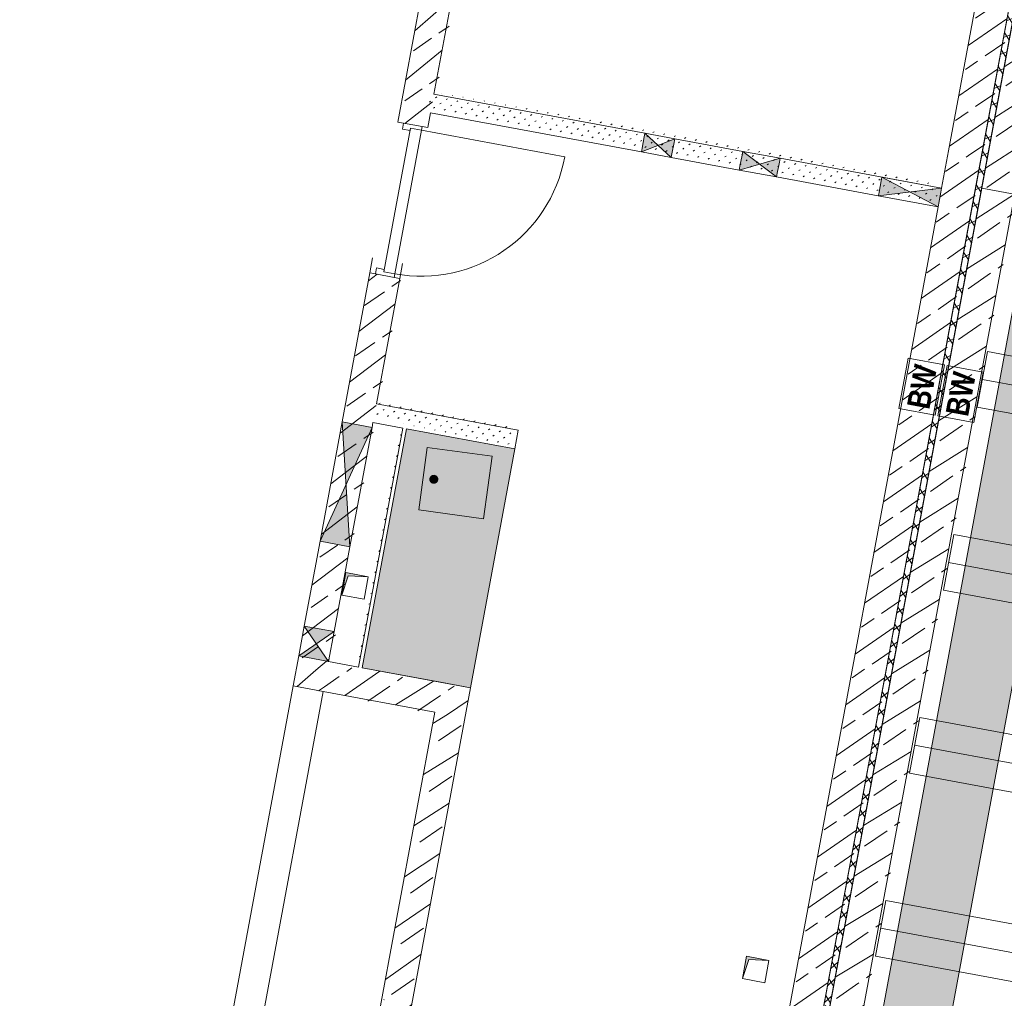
# Model space of a CAD drawing. Header units: metres. Extents: x 32353251 to 32353583, y 5707748 to 5708004.
# Tile 90 of 164: x 32353369.1 to 32353375.58, y 5707912.6 to 5707919.04. Entities that reach past the tile are written whole.
import ezdxf

# ---------------------------------------------------------------- set-up
doc = ezdxf.new("R2010")
doc.units = ezdxf.units.M
doc.header["$LTSCALE"] = 0.75
doc.linetypes.add('10417023$0$#9_Achse', pattern=[1.6, 0.00254, -1.59746])
doc.layers.get('0').update_dxf_attribs({"linetype": 'CONTINUOUS'})
for name, color, linetype, lineweight in [('10417023$0$#9_002_GES I Übersicht Erdgeschoss_1_101_Wand Aussen.A', 7, 'CONTINUOUS', 25), ('10417023$0$#9_002_GES I Übersicht Erdgeschoss_1_303_Sanitäre.A', 7, 'CONTINUOUS', 25), ('10417023$0$#9_002_GES I Übersicht Erdgeschoss_1_430_Lüftung.US', 7, 'CONTINUOUS', 25), ('10417023$0$#9_002_GES I Übersicht Erdgeschoss_1_607b_Brandschutz 1_100', 7, 'CONTINUOUS', 25), ('10417023$0$#9_002_GES I Übersicht Erdgeschoss_1_Neubau_102_Wand Innen.A', 7, 'CONTINUOUS', 25), ('10417023$0$#9_002_GES I Übersicht Erdgeschoss_1_Neubau_104_Decken.A', 7, 'CONTINUOUS', 25), ('10417023$0$Keine', 7, 'CONTINUOUS', 13)]:
    doc.layers.add(name, color=color, linetype=linetype, lineweight=lineweight)
doc.styles.add('10417023$0$Arial Narrow (bold)', font='ARIALNB.TTF')
pattern_1 = [(45, (0, 0), (-0.03535533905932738, 0.03535533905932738), [0.01, -0.03999999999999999])]
pattern_2 = [(44.99999999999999, (0, 0), (-0.1697056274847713, 0.1697056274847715), []), (44.99999999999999, (-0.08485281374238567, 0.08485281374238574), (-0.1697056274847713, 0.1697056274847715), [0.18, -0.05999999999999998])]

# ---------------------------------------------------------------- blocks, each defined once
blk = doc.blocks.new('10417023$0$#9_MKO_LP5_ARC_GES_UP_00_002_P_G_modell (3D)')
at = {"layer": '10417023$0$#9_002_GES I Übersicht Erdgeschoss_1_101_Wand Aussen.A', "linetype": 'Continuous', "lineweight": 5, "true_color": 0xff0000}
h = blk.add_hatch(dxfattribs=at)
h.set_pattern_fill('#9_DÄMMUNG__HART_1_0001', color=1, style=0, pattern_type=2)
h.set_pattern_definition([(44.99999999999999, (0, 0), (-0.05656854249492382, 0.05656854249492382), []), (135.0000000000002, (0, 0), (0.05656854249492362, 0.056568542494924), [])])
h.paths.add_polyline_path([(-32353454.47117382, -5707790.519532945), (-32353477.474228, -5707790.519532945), (-32353477.474228, -5707790.55957689), (-32353469.004228, -5707790.55957689), (-32353469.004228, -5707810.39957689), (-32353468.96423227, -5707810.39957689), (-32353468.96423227, -5707790.55957689), (-32353454.47117382, -5707790.55957689)])
at = {"layer": '10417023$0$#9_002_GES I Übersicht Erdgeschoss_1_303_Sanitäre.A', "linetype": 'Continuous', "lineweight": 0, "true_color": 0xff0000}
h = blk.add_hatch(color=1, dxfattribs=at)
edge = h.paths.add_edge_path()
edge.add_arc((-32353471.81274754, -5707799.64957689), 0.02, 0, 90)
edge.add_line((-32353471.81274754, -5707799.62957689), (-32353472.22274754, -5707799.62957689))
edge.add_arc((-32353472.22274754, -5707799.64957689), 0.02, 90, 180)
edge.add_line((-32353472.24274754, -5707799.64957689), (-32353472.24274754, -5707800.04457689))
edge.add_arc((-32353472.22274754, -5707800.04457689), 0.02, 180, 270)
edge.add_line((-32353472.22274754, -5707800.06457689), (-32353471.81274754, -5707800.06457689))
edge.add_arc((-32353471.81274754, -5707800.04457689), 0.02, 270, 360)
edge.add_line((-32353471.79274754, -5707800.04457689), (-32353471.79274754, -5707799.64957689))
h = blk.add_hatch(color=1, dxfattribs=at)
edge = h.paths.add_edge_path()
edge.add_arc((-32353472.16209909, -5707799.848655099), 0.03, 0, 90)
edge.add_arc((-32353472.16209909, -5707799.848655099), 0.03, 90, 180)
edge.add_arc((-32353472.16209909, -5707799.848655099), 0.03, 180, 270)
edge.add_arc((-32353472.16209909, -5707799.848655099), 0.03, 270, 360)
at = {"layer": '10417023$0$#9_002_GES I Übersicht Erdgeschoss_1_Neubau_102_Wand Innen.A', "linetype": 'Continuous', "lineweight": 5, "true_color": 0xff0000}
h = blk.add_hatch(dxfattribs=at)
h.set_pattern_fill('#9_BETON__STAHLBETON_0001', color=1, style=0, pattern_type=2)
h.set_pattern_definition(pattern_2)
h.paths.add_polyline_path([(-32353468.96423227, -5707790.779532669), (-32353468.96423227, -5707810.17957689), (-32353468.74423227, -5707810.17957689), (-32353468.74423227, -5707790.779533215)])
h = blk.add_hatch(dxfattribs=at)
h.set_pattern_fill('#9_BETON__STAHLBETON_0001', color=1, style=0, pattern_type=2)
h.set_pattern_definition(pattern_2)
h.paths.add_polyline_path([(-32353469.00381513, -5707797.10457689), (-32353469.00381513, -5707795.47957689), (-32353469.22381512, -5707795.47957689), (-32353469.22381512, -5707797.10457689)])
h = blk.add_hatch(dxfattribs=at)
h.set_pattern_fill('#9_BETON__STAHLBETON_0001', color=1, style=0, pattern_type=2)
h.set_pattern_definition(pattern_2)
h.paths.add_polyline_path([(-32353472.824228, -5707797.579576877), (-32353472.62422797, -5707797.579576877), (-32353472.62422797, -5707796.589576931), (-32353472.824228, -5707796.589576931)])
h = blk.add_hatch(dxfattribs=at)
h.set_pattern_fill('#9_BETON__STAHLBETON_0001', color=1, style=0, pattern_type=2)
h.set_pattern_definition(pattern_2)
h.paths.add_polyline_path([(-32353469.00381513, -5707806.979589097), (-32353469.00381513, -5707797.10457689), (-32353469.22381512, -5707797.10457689), (-32353469.22381512, -5707806.979589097)])
at = {"layer": '10417023$0$#9_002_GES I Übersicht Erdgeschoss_1_Neubau_102_Wand Innen.A', "linetype": 'Continuous', "lineweight": 13, "true_color": 0xff0000}
h = blk.add_hatch(dxfattribs=at)
h.set_pattern_fill('#9_GIPS_0001', color=1, style=0, pattern_type=2)
h.set_pattern_definition(pattern_1)
h.paths.add_polyline_path([(-32353469.22381512, -5707797.35457689), (-32353472.624228, -5707797.35457689), (-32353472.624228, -5707797.36707689), (-32353469.22381512, -5707797.36707689)])
h = blk.add_hatch(dxfattribs=at)
h.set_pattern_fill('#9_GIPS_0001', color=1, style=0, pattern_type=2)
h.set_pattern_definition(pattern_1)
h.paths.add_polyline_path([(-32353469.22381512, -5707797.36707689), (-32353472.624228, -5707797.36707689), (-32353472.624228, -5707797.37957689), (-32353469.22381512, -5707797.37957689)])
h = blk.add_hatch(dxfattribs=at)
h.set_pattern_fill('#9_GIPS_0001', color=1, style=0, pattern_type=2)
h.set_pattern_definition(pattern_1)
h.paths.add_polyline_path([(-32353472.624228, -5707797.45457689), (-32353469.22381512, -5707797.45457689), (-32353469.22381512, -5707797.37957689), (-32353472.624228, -5707797.37957689)])
at = {"layer": '10417023$0$#9_002_GES I Übersicht Erdgeschoss_1_Neubau_102_Wand Innen.A', "linetype": 'Continuous', "lineweight": 13, "true_color": 0x1f1f1f}
h = blk.add_hatch(dxfattribs=at)
h.set_pattern_fill('#9_GIPS_0001', color=250, style=0, pattern_type=2)
h.set_pattern_definition(pattern_1)
h.paths.add_polyline_path([(-32353472.624228, -5707797.46707689), (-32353469.22381512, -5707797.46707689), (-32353469.22381512, -5707797.45457689), (-32353472.624228, -5707797.45457689)])
at = {"layer": '10417023$0$#9_002_GES I Übersicht Erdgeschoss_1_Neubau_102_Wand Innen.A', "linetype": 'Continuous', "lineweight": 13, "true_color": 0xff0000}
h = blk.add_hatch(dxfattribs=at)
h.set_pattern_fill('#9_GIPS_0001', color=1, style=0, pattern_type=2)
h.set_pattern_definition(pattern_1)
h.paths.add_polyline_path([(-32353472.624228, -5707797.47957689), (-32353469.22381512, -5707797.47957689), (-32353469.22381512, -5707797.46707689), (-32353472.624228, -5707797.46707689)])
at = {"layer": '10417023$0$#9_002_GES I Übersicht Erdgeschoss_1_Neubau_102_Wand Innen.A', "linetype": 'Continuous', "lineweight": 5, "true_color": 0xff0000}
h = blk.add_hatch(dxfattribs=at)
h.set_pattern_fill('#9_BETON__STAHLBETON_0001', color=1, style=0, pattern_type=2)
h.set_pattern_definition(pattern_2)
h.paths.add_polyline_path([(-32353472.824228, -5707801.15457689), (-32353472.62422797, -5707801.15457689), (-32353472.62422797, -5707798.589576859), (-32353472.824228, -5707798.589576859)])
at = {"layer": '10417023$0$#9_002_GES I Übersicht Erdgeschoss_1_Neubau_102_Wand Innen.A', "linetype": 'Continuous', "lineweight": 13, "true_color": 0x1f1f1f}
h = blk.add_hatch(dxfattribs=at)
h.set_pattern_fill('#9_GIPS_0001', color=250, style=0, pattern_type=2)
h.set_pattern_definition(pattern_1)
h.paths.add_polyline_path([(-32353471.67470741, -5707799.42957689), (-32353472.624228, -5707799.42957689), (-32353472.624228, -5707799.44207689), (-32353471.67470741, -5707799.44207689)])
at = {"layer": '10417023$0$#9_002_GES I Übersicht Erdgeschoss_1_Neubau_102_Wand Innen.A', "linetype": 'Continuous', "lineweight": 13, "true_color": 0xff0000}
h = blk.add_hatch(dxfattribs=at)
h.set_pattern_fill('#9_GIPS_0001', color=1, style=0, pattern_type=2)
h.set_pattern_definition(pattern_1)
h.paths.add_polyline_path([(-32353471.67470741, -5707799.44207689), (-32353472.624228, -5707799.44207689), (-32353472.624228, -5707799.45457689), (-32353471.67470741, -5707799.45457689)])
h = blk.add_hatch(dxfattribs=at)
h.set_pattern_fill('#9_GIPS_0001', color=1, style=0, pattern_type=2)
h.set_pattern_definition(pattern_1)
h.paths.add_polyline_path([(-32353471.67470741, -5707799.45457689), (-32353472.624228, -5707799.45457689), (-32353472.624228, -5707799.52957689), (-32353471.67470741, -5707799.52957689)])
at = {"layer": '10417023$0$#9_002_GES I Übersicht Erdgeschoss_1_Neubau_102_Wand Innen.A', "linetype": 'Continuous', "lineweight": 13, "true_color": 0x1f1f1f}
h = blk.add_hatch(dxfattribs=at)
h.set_pattern_fill('#9_GIPS_0001', color=250, style=0, pattern_type=2)
h.set_pattern_definition(pattern_1)
h.paths.add_polyline_path([(-32353472.624228, -5707799.54207689), (-32353471.67470741, -5707799.54207689), (-32353471.67470741, -5707799.52957689), (-32353472.624228, -5707799.52957689)])
at = {"layer": '10417023$0$#9_002_GES I Übersicht Erdgeschoss_1_Neubau_102_Wand Innen.A', "linetype": 'Continuous', "lineweight": 13, "true_color": 0xff0000}
h = blk.add_hatch(dxfattribs=at)
h.set_pattern_fill('#9_GIPS_0001', color=1, style=0, pattern_type=2)
h.set_pattern_definition(pattern_1)
h.paths.add_polyline_path([(-32353472.624228, -5707799.55457689), (-32353471.67470741, -5707799.55457689), (-32353471.67470741, -5707799.54207689), (-32353472.624228, -5707799.54207689)])
h = blk.add_hatch(dxfattribs=at)
h.set_pattern_fill('#9_GIPS_0001', color=1, style=0, pattern_type=2)
h.set_pattern_definition(pattern_1)
h.paths.add_polyline_path([(-32353472.42427761, -5707799.55457689), (-32353472.42427761, -5707801.15457689), (-32353472.39927762, -5707801.15457689), (-32353472.39927762, -5707799.55457689)])
at = {"layer": '10417023$0$#9_002_GES I Übersicht Erdgeschoss_1_Neubau_102_Wand Innen.A', "linetype": 'Continuous', "lineweight": 5, "true_color": 0xff0000}
h = blk.add_hatch(dxfattribs=at)
h.set_pattern_fill('#9_BETON__STAHLBETON_0001', color=1, style=0, pattern_type=2)
h.set_pattern_definition(pattern_2)
h.paths.add_polyline_path([(-32353472.824228, -5707801.35457689), (-32353472.624228, -5707801.35457689), (-32353472.624228, -5707801.15457689)])
h = blk.add_hatch(dxfattribs=at)
h.set_pattern_fill('#9_BETON__STAHLBETON_0001', color=1, style=0, pattern_type=2)
h.set_pattern_definition(pattern_2)
h.paths.add_polyline_path([(-32353472.824228, -5707801.15457689), (-32353472.824228, -5707801.35457689), (-32353472.624228, -5707801.15457689)])
h = blk.add_hatch(dxfattribs=at)
h.set_pattern_fill('#9_BETON__STAHLBETON_0001', color=1, style=0, pattern_type=2)
h.set_pattern_definition(pattern_2)
h.paths.add_polyline_path([(-32353472.624228, -5707801.35457689), (-32353471.87461714, -5707801.35457689), (-32353471.87470743, -5707801.15457689), (-32353472.624228, -5707801.15457689)])
h = blk.add_hatch(dxfattribs=at)
h.set_pattern_fill('#9_BETON__STAHLBETON_0001', color=1, style=0, pattern_type=2)
h.set_pattern_definition(pattern_2)
h.paths.add_polyline_path([(-32353471.87470743, -5707801.154576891), (-32353471.87461714, -5707801.35457689), (-32353471.67470741, -5707801.154576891)])
h = blk.add_hatch(dxfattribs=at)
h.set_pattern_fill('#9_BETON__STAHLBETON_0001', color=1, style=0, pattern_type=2)
h.set_pattern_definition(pattern_2)
h.paths.add_polyline_path([(-32353471.67479767, -5707801.154667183), (-32353471.87461714, -5707801.35457689), (-32353471.67461712, -5707801.35457689), (-32353471.67470737, -5707801.154667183)])
h = blk.add_hatch(dxfattribs=at)
h.set_pattern_fill('#9_BETON__STAHLBETON_0001', color=1, style=0, pattern_type=2)
h.set_pattern_definition(pattern_2)
h.paths.add_polyline_path([(-32353471.87461714, -5707801.35457689), (-32353471.87348849, -5707803.85457689), (-32353471.67348846, -5707803.85457689), (-32353471.67461712, -5707801.35457689)])
at = {"layer": '10417023$0$#9_002_GES I Übersicht Erdgeschoss_1_101_Wand Aussen.A', "color": 1, "linetype": 'Continuous', "lineweight": 18, "true_color": 0xff0000, "flags": 128}
blk.add_lwpolyline([(-32353454.47117382, -5707790.519532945), (-32353454.47117382, -5707790.55957689), (-32353468.96423227, -5707790.55957689), (-32353468.96423227, -5707810.39957689), (-32353469.004228, -5707810.39957689), (-32353469.004228, -5707790.55957689), (-32353477.474228, -5707790.55957689), (-32353477.474228, -5707790.519532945)], close=True, dxfattribs=at)
at = {"layer": '10417023$0$#9_002_GES I Übersicht Erdgeschoss_1_303_Sanitäre.A', "color": 1, "linetype": 'Continuous', "lineweight": 13, "true_color": 0xff0000, "flags": 128}
for points in [[(-32353471.67470741, -5707799.55457689), (-32353471.67470741, -5707801.15457689), (-32353472.39927762, -5707801.15457689), (-32353472.39927762, -5707799.55457689)], [(-32353471.81274754, -5707799.62957689), (-32353472.24274754, -5707799.64957689), (-32353472.22274754, -5707800.06457689), (-32353471.79274754, -5707800.04457689)]]:
    blk.add_lwpolyline(points, close=True, dxfattribs=at)
at = {"layer": '10417023$0$#9_002_GES I Übersicht Erdgeschoss_1_303_Sanitäre.A', "color": 1, "linetype": 'Continuous', "true_color": 0xff0000}
blk.add_solid([(-32353471.67470741, -5707799.55457689), (-32353472.39927762, -5707799.55457689), (-32353471.67470741, -5707801.15457689), (-32353472.39927762, -5707801.15457689)], dxfattribs=at)
at = {"layer": '10417023$0$#9_002_GES I Übersicht Erdgeschoss_1_430_Lüftung.US', "color": 1, "linetype": 'Continuous', "lineweight": 13, "true_color": 0xff0000, "flags": 128}
blk.add_lwpolyline([(-32353468.16725466, -5707795.479604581), (-32353468.16725466, -5707809.945591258), (-32353468.61729288, -5707809.945591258), (-32353468.61729288, -5707795.479604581)], close=True, dxfattribs=at)
at = {"layer": '10417023$0$#9_002_GES I Übersicht Erdgeschoss_1_430_Lüftung.US', "color": 1, "linetype": 'Continuous', "true_color": 0xff0000}
blk.add_solid([(-32353468.16725466, -5707795.479604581), (-32353468.61729288, -5707795.479604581), (-32353468.16725466, -5707809.945591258), (-32353468.61729288, -5707809.945591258)], dxfattribs=at)
at = {"layer": '10417023$0$#9_002_GES I Übersicht Erdgeschoss_1_607b_Brandschutz 1_100', "color": 1, "linetype": 'Continuous', "lineweight": 13, "true_color": 0xff0000}
for p, q in [((-32353468.99249097, -5707798.493874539), (-32353469.23513887, -5707798.493874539)), ((-32353469.23513887, -5707798.493874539), (-32353469.23513887, -5707798.831376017)), ((-32353468.99249097, -5707798.831376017), (-32353468.99249097, -5707798.493874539)), ((-32353468.73290788, -5707798.493874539), (-32353468.97555577, -5707798.493874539)), ((-32353468.97555577, -5707798.493874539), (-32353468.97555577, -5707798.831376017)), ((-32353468.73290788, -5707798.831376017), (-32353468.73290788, -5707798.493874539)), ((-32353469.23513887, -5707798.831376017), (-32353468.99249097, -5707798.831376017)), ((-32353468.97555577, -5707798.831376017), (-32353468.73290788, -5707798.831376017))]:
    blk.add_line(p, q, dxfattribs=at)
at = {"layer": '10417023$0$#9_002_GES I Übersicht Erdgeschoss_1_Neubau_102_Wand Innen.A', "color": 1, "linetype": 'Continuous', "lineweight": 18, "true_color": 0xff0000}
for p, q in [((-32353468.96423227, -5707790.779532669), (-32353468.96423227, -5707810.39957689)), ((-32353469.22381512, -5707795.47957689), (-32353469.22381512, -5707797.10457689)), ((-32353469.00381513, -5707797.10457689), (-32353469.00381513, -5707795.47957689)), ((-32353468.74423227, -5707810.17957689), (-32353468.74423227, -5707795.479604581)), ((-32353472.824228, -5707796.58957692), (-32353472.824228, -5707797.579576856)), ((-32353472.624228, -5707797.35457689), (-32353472.624228, -5707796.589576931)), ((-32353469.22381512, -5707797.10457689), (-32353469.22381512, -5707797.35457689)), ((-32353469.00381513, -5707806.979589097), (-32353469.00381513, -5707797.10457689)), ((-32353472.624228, -5707797.579576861), (-32353472.624228, -5707797.47957689)), ((-32353469.22381512, -5707797.47957689), (-32353469.22381512, -5707806.779589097)), ((-32353472.82422781, -5707797.579577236), (-32353472.78672813, -5707797.579577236)), ((-32353472.78672813, -5707797.579577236), (-32353472.66172871, -5707797.579577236)), ((-32353472.66172871, -5707797.579577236), (-32353472.62422758, -5707797.579577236)), ((-32353472.824228, -5707798.589576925), (-32353472.824228, -5707799.586532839)), ((-32353472.82422781, -5707798.589576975), (-32353472.78672813, -5707798.589576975)), ((-32353472.78672813, -5707798.589576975), (-32353472.66172871, -5707798.589576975)), ((-32353472.66172871, -5707798.589576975), (-32353472.62422758, -5707798.589576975)), ((-32353472.624228, -5707799.42957689), (-32353472.624228, -5707798.589576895)), ((-32353472.624228, -5707799.586532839), (-32353472.624228, -5707799.55457689)), ((-32353472.82422799, -5707799.586532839), (-32353472.82422799, -5707800.386532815)), ((-32353472.62422795, -5707800.386532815), (-32353472.62422795, -5707799.586532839)), ((-32353472.824228, -5707800.386532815), (-32353472.824228, -5707800.954576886)), ((-32353472.624228, -5707800.954576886), (-32353472.624228, -5707800.386532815)), ((-32353472.82422799, -5707800.954576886), (-32353472.82422799, -5707801.15457689)), ((-32353472.62422795, -5707801.15457689), (-32353472.62422795, -5707800.954576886)), ((-32353472.824228, -5707801.15457689), (-32353472.824228, -5707801.35457689)), ((-32353472.42427761, -5707801.15457689), (-32353472.624228, -5707801.15457689)), ((-32353471.87470743, -5707801.15457689), (-32353472.39927762, -5707801.15457689)), ((-32353471.67470741, -5707801.15457689), (-32353471.87470743, -5707801.15457689)), ((-32353471.67348846, -5707803.85457689), (-32353471.67470741, -5707801.15457689)), ((-32353472.824228, -5707801.35457689), (-32353472.624228, -5707801.35457689)), ((-32353472.624228, -5707801.35457689), (-32353471.87461714, -5707801.35457689)), ((-32353471.87461714, -5707801.35457689), (-32353471.87348849, -5707803.85457689))]:
    blk.add_line(p, q, dxfattribs=at)
at = {"layer": '10417023$0$#9_002_GES I Übersicht Erdgeschoss_1_Neubau_102_Wand Innen.A', "color": 1, "linetype": 'Continuous', "lineweight": 13, "true_color": 0xff0000}
for p, q in [((-32353471.21125138, -5707797.35457689), (-32353472.624228, -5707797.35457689)), ((-32353471.21125206, -5707797.479577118), (-32353471.01125182, -5707797.354576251)), ((-32353471.21125206, -5707797.354576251), (-32353471.01125182, -5707797.479577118)), ((-32353471.21125138, -5707797.354576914), (-32353471.21125138, -5707797.367076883)), ((-32353471.01125139, -5707797.354576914), (-32353471.21125138, -5707797.354576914)), ((-32353471.21125138, -5707797.367076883), (-32353471.21125138, -5707797.379576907)), ((-32353471.21125138, -5707797.379576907), (-32353471.21125138, -5707797.454576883)), ((-32353470.55561436, -5707797.35457689), (-32353471.01125139, -5707797.35457689)), ((-32353471.01125139, -5707797.367076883), (-32353471.01125139, -5707797.354576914)), ((-32353471.01125139, -5707797.379576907), (-32353471.01125139, -5707797.367076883)), ((-32353471.01125139, -5707797.454576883), (-32353471.01125139, -5707797.379576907)), ((-32353470.55561436, -5707797.354576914), (-32353470.55561436, -5707797.367076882)), ((-32353470.30561439, -5707797.354576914), (-32353470.55561436, -5707797.354576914)), ((-32353470.55561436, -5707797.367076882), (-32353470.55561436, -5707797.379576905)), ((-32353470.55561436, -5707797.379576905), (-32353470.55561436, -5707797.454576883)), ((-32353470.55561393, -5707797.479577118), (-32353470.30561508, -5707797.354576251)), ((-32353470.55561393, -5707797.354576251), (-32353470.30561508, -5707797.479577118)), ((-32353469.22381512, -5707797.35457689), (-32353470.30561439, -5707797.35457689)), ((-32353470.30561439, -5707797.367076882), (-32353470.30561439, -5707797.354576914)), ((-32353470.30561439, -5707797.379576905), (-32353470.30561439, -5707797.367076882)), ((-32353470.30561439, -5707797.454576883), (-32353470.30561439, -5707797.379576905)), ((-32353469.6242284, -5707797.479577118), (-32353469.22422793, -5707797.354576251)), ((-32353469.6242284, -5707797.354576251), (-32353469.22422793, -5707797.479577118)), ((-32353469.62422802, -5707797.354576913), (-32353469.62422802, -5707797.367076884)), ((-32353469.22422799, -5707797.354576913), (-32353469.62422802, -5707797.354576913)), ((-32353469.62422802, -5707797.367076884), (-32353469.62422802, -5707797.379576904)), ((-32353469.62422802, -5707797.379576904), (-32353469.62422802, -5707797.454576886)), ((-32353469.22422799, -5707797.367076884), (-32353469.22422799, -5707797.354576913)), ((-32353469.22422799, -5707797.379576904), (-32353469.22422799, -5707797.367076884)), ((-32353469.22422799, -5707797.454576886), (-32353469.22422799, -5707797.379576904)), ((-32353472.624228, -5707797.47957689), (-32353471.21125138, -5707797.47957689)), ((-32353471.21125138, -5707797.454576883), (-32353471.21125138, -5707797.467076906)), ((-32353471.21125138, -5707797.467076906), (-32353471.21125138, -5707797.479576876)), ((-32353471.21125138, -5707797.479576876), (-32353471.01125139, -5707797.479576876)), ((-32353471.01125139, -5707797.467076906), (-32353471.01125139, -5707797.454576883)), ((-32353471.01125139, -5707797.479576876), (-32353471.01125139, -5707797.467076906)), ((-32353471.01125139, -5707797.47957689), (-32353470.55561436, -5707797.47957689)), ((-32353470.55561436, -5707797.454576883), (-32353470.55561436, -5707797.467076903)), ((-32353470.55561436, -5707797.467076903), (-32353470.55561436, -5707797.479576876)), ((-32353470.55561436, -5707797.479576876), (-32353470.30561439, -5707797.479576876)), ((-32353470.30561439, -5707797.467076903), (-32353470.30561439, -5707797.454576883)), ((-32353470.30561439, -5707797.479576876), (-32353470.30561439, -5707797.467076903)), ((-32353470.30561439, -5707797.47957689), (-32353469.62422802, -5707797.47957689)), ((-32353469.62422802, -5707797.454576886), (-32353469.62422802, -5707797.467076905)), ((-32353469.62422802, -5707797.467076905), (-32353469.62422802, -5707797.479576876)), ((-32353469.62422802, -5707797.479576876), (-32353469.22422799, -5707797.479576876)), ((-32353469.22422799, -5707797.467076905), (-32353469.22422799, -5707797.454576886)), ((-32353469.22422799, -5707797.479576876), (-32353469.22422799, -5707797.467076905)), ((-32353472.82422781, -5707797.579577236), (-32353472.78672813, -5707797.579577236)), ((-32353472.78672813, -5707797.579577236), (-32353472.78672813, -5707797.619577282)), ((-32353472.66172871, -5707797.579577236), (-32353472.78672813, -5707797.579577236)), ((-32353472.78672813, -5707797.579577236), (-32353472.66172871, -5707797.579577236)), ((-32353472.78672813, -5707797.579577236), (-32353472.66172871, -5707797.579577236)), ((-32353472.73472865, -5707797.619577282), (-32353472.73472865, -5707797.604576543)), ((-32353472.73472865, -5707797.604576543), (-32353472.66172871, -5707797.604576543)), ((-32353472.73472865, -5707798.564576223), (-32353472.73472865, -5707797.604576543)), ((-32353472.73472865, -5707797.604576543), (-32353472.66172871, -5707797.604576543)), ((-32353472.66172871, -5707797.604576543), (-32353472.66172871, -5707797.579577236)), ((-32353472.66172871, -5707797.579577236), (-32353472.62422758, -5707797.579577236)), ((-32353472.66172871, -5707797.604576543), (-32353472.66172871, -5707798.564576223)), ((-32353472.66172871, -5707797.604576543), (-32353471.70172758, -5707797.604576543)), ((-32353472.78672813, -5707797.619577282), (-32353472.73472865, -5707797.619577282)), ((-32353472.78672813, -5707798.589576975), (-32353472.78672813, -5707798.549576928)), ((-32353472.78672813, -5707798.549576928), (-32353472.73472865, -5707798.549576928)), ((-32353472.73472865, -5707798.549576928), (-32353472.73472865, -5707798.564576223)), ((-32353472.73472865, -5707798.564576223), (-32353472.66172871, -5707798.564576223)), ((-32353472.66172871, -5707798.564576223), (-32353472.73472865, -5707798.564576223)), ((-32353472.66172871, -5707798.564576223), (-32353472.66172871, -5707798.589576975)), ((-32353472.82422781, -5707798.589576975), (-32353472.78672813, -5707798.589576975)), ((-32353472.66172871, -5707798.589576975), (-32353472.78672813, -5707798.589576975)), ((-32353472.78672813, -5707798.589576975), (-32353472.66172871, -5707798.589576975)), ((-32353472.78672813, -5707798.589576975), (-32353472.66172871, -5707798.589576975)), ((-32353472.66172871, -5707798.589576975), (-32353472.62422758, -5707798.589576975)), ((-32353471.67470741, -5707799.42957689), (-32353472.624228, -5707799.42957689)), ((-32353471.67470741, -5707799.55457689), (-32353471.67470741, -5707799.42957689)), ((-32353472.624228, -5707799.55457689), (-32353472.42427761, -5707799.55457689)), ((-32353472.42427761, -5707799.55457689), (-32353472.42427761, -5707801.15457689)), ((-32353472.39927762, -5707799.55457689), (-32353471.67470741, -5707799.55457689)), ((-32353472.39927762, -5707801.15457689), (-32353472.39927762, -5707799.55457689)), ((-32353472.62422795, -5707799.586532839), (-32353472.82422799, -5707799.586532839)), ((-32353472.62422758, -5707800.386533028), (-32353472.82422781, -5707799.586533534)), ((-32353472.82422781, -5707800.386533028), (-32353472.62422758, -5707799.586533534)), ((-32353472.82422799, -5707800.386532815), (-32353472.62422795, -5707800.386532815)), ((-32353472.62422795, -5707800.954576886), (-32353472.82422799, -5707800.954576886)), ((-32353472.62422758, -5707801.15457637), (-32353472.82422781, -5707800.954577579)), ((-32353472.82422781, -5707801.15457637), (-32353472.62422758, -5707800.954577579)), ((-32353472.82422799, -5707801.15457689), (-32353472.62422795, -5707801.15457689)), ((-32353472.82422781, -5707801.354576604), (-32353472.82422781, -5707803.854576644)), ((-32353472.82422781, -5707801.354576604), (-32353472.62422758, -5707801.354576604)), ((-32353472.62422758, -5707801.354576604), (-32353472.62422758, -5707803.854576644))]:
    blk.add_line(p, q, dxfattribs=at)
at = {"layer": '10417023$0$#9_002_GES I Übersicht Erdgeschoss_1_Neubau_102_Wand Innen.A', "color": 1, "linetype": '10417023$0$#9_Achse', "lineweight": 13, "true_color": 0xff0000}
for p, q in [((-32353472.82422781, -5707798.589576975), (-32353472.82422781, -5707797.579577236)), ((-32353472.62422758, -5707798.589576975), (-32353472.62422758, -5707797.579577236))]:
    blk.add_line(p, q, dxfattribs=at)
at = {"layer": '10417023$0$#9_002_GES I Übersicht Erdgeschoss_1_Neubau_102_Wand Innen.A', "color": 1, "linetype": 'Continuous', "lineweight": 13, "true_color": 0xff0000}
blk.add_arc((-32353472.661728, -5707797.604576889), 0.9600000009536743, 270, 359.9999999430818, dxfattribs=at)
at = {"layer": '10417023$0$#9_002_GES I Übersicht Erdgeschoss_1_Neubau_102_Wand Innen.A', "color": 1, "linetype": 'Continuous', "true_color": 0xff0000}
for points in [[(-32353471.21125138, -5707797.354576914), (-32353471.21125138, -5707797.479576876), (-32353471.11125138, -5707797.417076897)], [(-32353471.01125139, -5707797.354576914), (-32353471.11125138, -5707797.417076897), (-32353471.01125139, -5707797.479576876)], [(-32353470.55561436, -5707797.354576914), (-32353470.55561436, -5707797.479576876), (-32353470.43061437, -5707797.417076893)], [(-32353470.30561439, -5707797.354576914), (-32353470.43061437, -5707797.417076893), (-32353470.30561439, -5707797.479576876)], [(-32353469.62422802, -5707797.354576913), (-32353469.62422802, -5707797.479576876), (-32353469.424228, -5707797.417076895)], [(-32353469.22422799, -5707797.354576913), (-32353469.424228, -5707797.417076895), (-32353469.22422799, -5707797.479576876)], [(-32353472.82422799, -5707799.586532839), (-32353472.72422797, -5707799.986532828), (-32353472.62422795, -5707799.586532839)], [(-32353472.82422799, -5707800.386532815), (-32353472.62422795, -5707800.386532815), (-32353472.72422797, -5707799.986532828)], [(-32353472.82422799, -5707800.954576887), (-32353472.72422797, -5707801.054576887), (-32353472.62422795, -5707800.954576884)], [(-32353472.82422799, -5707801.15457689), (-32353472.62422795, -5707801.15457689), (-32353472.72422797, -5707801.054576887)]]:
    blk.add_solid(points, dxfattribs=at)
at = {"layer": '10417023$0$#9_002_GES I Übersicht Erdgeschoss_1_Neubau_104_Decken.A', "color": 1, "linetype": 'Continuous', "lineweight": 13, "true_color": 0xff0000}
for p, q in [((-32353460.80422817, -5707798.355839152), (-32353468.7292324, -5707798.355839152)), ((-32353468.7292324, -5707798.355839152), (-32353468.7292324, -5707798.728839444)), ((-32353460.80422817, -5707798.542338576), (-32353468.7292324, -5707798.542338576)), ((-32353460.80422817, -5707798.728839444), (-32353468.7292324, -5707798.728839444)), ((-32353460.80422817, -5707799.580839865), (-32353468.7292324, -5707799.580839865)), ((-32353468.7292324, -5707799.580839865), (-32353468.7292324, -5707799.953840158)), ((-32353460.80422817, -5707799.76733929), (-32353468.7292324, -5707799.76733929)), ((-32353460.80422817, -5707799.953840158), (-32353468.7292324, -5707799.953840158)), ((-32353472.6192283, -5707800.708612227), (-32353472.60047846, -5707800.577363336)), ((-32353472.469228, -5707800.558612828), (-32353472.619228, -5707800.558612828)), ((-32353472.619228, -5707800.558612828), (-32353472.619228, -5707800.708612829)), ((-32353472.60047846, -5707800.577363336), (-32353472.46922812, -5707800.558613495)), ((-32353472.469228, -5707800.708612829), (-32353472.469228, -5707800.558612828)), ((-32353472.619228, -5707800.708612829), (-32353472.469228, -5707800.708612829)), ((-32353460.80422817, -5707800.805840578), (-32353468.7292324, -5707800.805840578)), ((-32353468.7292324, -5707800.805840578), (-32353468.7292324, -5707801.178840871)), ((-32353460.80422817, -5707800.992340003), (-32353468.7292324, -5707800.992340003)), ((-32353460.80422817, -5707801.178840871), (-32353468.7292324, -5707801.178840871)), ((-32353460.80422817, -5707802.030838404), (-32353468.7292324, -5707802.030838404)), ((-32353468.7292324, -5707802.030838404), (-32353468.7292324, -5707802.403838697)), ((-32353460.80422817, -5707802.217339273), (-32353468.7292324, -5707802.217339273)), ((-32353460.80422817, -5707802.403838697), (-32353468.7292324, -5707802.403838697)), ((-32353469.413943, -5707802.559936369), (-32353469.563943, -5707802.559936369)), ((-32353469.563943, -5707802.559936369), (-32353469.563943, -5707802.709936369)), ((-32353469.56394249, -5707802.709936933), (-32353469.54519265, -5707802.578686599)), ((-32353469.54519265, -5707802.578686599), (-32353469.41394231, -5707802.559936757)), ((-32353469.413943, -5707802.709936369), (-32353469.413943, -5707802.559936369)), ((-32353469.563943, -5707802.709936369), (-32353469.413943, -5707802.709936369))]:
    blk.add_line(p, q, dxfattribs=at)
at = {"layer": '10417023$0$#9_002_GES I Übersicht Erdgeschoss_1_Neubau_104_Decken.A', "color": 1, "linetype": 'Continuous', "lineweight": 13, "true_color": 0xff0000, "flags": 128}
for points in [[(-32353468.96423227, -5707790.479532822), (-32353468.96423227, -5707797.304576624), (-32353460.53922811, -5707797.304576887), (-32353460.53922811, -5707797.229576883), (-32353452.62422799, -5707797.229577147), (-32353451.27397855, -5707797.229576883), (-32353451.27397855, -5707790.47953124), (-32353467.78422802, -5707790.479532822), (-32353467.82422806, -5707790.479532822)], [(-32353502.88381506, -5707792.679515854), (-32353502.88381511, -5707803.129576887), (-32353502.84381653, -5707803.129576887), (-32353502.84381653, -5707809.004576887), (-32353499.08931621, -5707809.004576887), (-32353497.57443247, -5707809.004576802), (-32353497.57443247, -5707810.154576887), (-32353495.52481159, -5707810.154576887), (-32353495.52560609, -5707813.099577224), (-32353472.62422376, -5707813.099576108), (-32353472.62422743, -5707808.219546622), (-32353469.004228, -5707808.219576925), (-32353469.004228, -5707794.11457689), (-32353469.004228, -5707790.779532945), (-32353469.004228, -5707790.559532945), (-32353477.474228, -5707790.559532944), (-32353480.474228, -5707790.559532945), (-32353491.124228, -5707790.559532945), (-32353498.444228, -5707790.559532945), (-32353498.444228, -5707792.679576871)], [(-32353498.22421727, -5707790.559532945), (-32353502.84380439, -5707790.559532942), (-32353502.84380439, -5707813.099576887), (-32353495.47442851, -5707813.099576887), (-32353495.47442851, -5707809.05457689), (-32353482.84109309, -5707809.05457689), (-32353482.84357996, -5707813.099573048), (-32353472.62421726, -5707813.099573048), (-32353472.62421726, -5707811.259577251), (-32353472.62421726, -5707806.979589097), (-32353469.00380439, -5707806.979589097), (-32353469.00380439, -5707790.559532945)], [(-32353468.9644006, -5707812.749292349), (-32353468.96423227, -5707810.39957689), (-32353468.96423227, -5707807.119576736), (-32353468.96423227, -5707797.22957689), (-32353468.96423227, -5707790.55957689), (-32353454.47117382, -5707790.55957689), (-32353442.504228, -5707790.559574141), (-32353442.504228, -5707812.74957689)], [(-32353460.539228, -5707797.304576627), (-32353468.96423227, -5707797.304576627), (-32353468.96423227, -5707810.39957689), (-32353464.33422799, -5707810.39957689), (-32353464.33422799, -5707812.749576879), (-32353442.50422801, -5707812.74957689), (-32353442.504228, -5707790.55957689), (-32353451.27397855, -5707790.559574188), (-32353451.27397855, -5707797.22957689), (-32353452.624228, -5707797.22957689), (-32353452.624228, -5707807.119576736), (-32353460.539228, -5707807.119576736)]]:
    blk.add_lwpolyline(points, close=True, dxfattribs=at)
at = {"layer": '10417023$0$#9_002_GES I Übersicht Erdgeschoss_1_Neubau_104_Decken.A', "color": 1, "linetype": 'Continuous', "true_color": 0xff0000}
for points in [[(-32353472.619228, -5707800.708612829), (-32353472.600478, -5707800.577362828), (-32353472.619228, -5707800.558612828), (-32353472.469228, -5707800.558612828)], [(-32353469.563943, -5707802.709936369), (-32353469.545193, -5707802.578686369), (-32353469.563943, -5707802.559936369), (-32353469.413943, -5707802.559936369)]]:
    blk.add_solid(points, dxfattribs=at)
at = {"layer": '10417023$0$#9_002_GES I Übersicht Erdgeschoss_1_607b_Brandschutz 1_100', "color": 1, "true_color": 0xff0000, "char_height": 0.1502737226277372, "attachment_point": 5, "rotation": 90, "line_spacing_factor": 1.002187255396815, "style": '10417023$0$Arial Narrow (bold)'}
for insert in [(-32353469.11240245, -5707798.662625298), (-32353468.8528196, -5707798.662625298)]:
    blk.add_mtext('BW ', dxfattribs=dict(at, insert=insert))
blk = doc.blocks.new('10417023$0$2_MKO_LP5_LAN_GES_UP_00_002_V_A (3D)')
at = {"layer": '10417023$0$Keine'}
blk.add_blockref('10417023$0$#9_MKO_LP5_ARC_GES_UP_00_002_P_G_modell (3D)', (0, 0), dxfattribs=at)
blk = doc.blocks.new('10417023')
at = {"layer": '10417023$0$Keine', "rotation": 349.4819372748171}
blk.add_blockref('10417023$0$2_MKO_LP5_LAN_GES_UP_00_002_V_A (3D)', (65205154.93137175, 5413829.557758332), dxfattribs=at)

msp = doc.modelspace()

# ---------------------------------------------------------------- block references
msp.add_blockref('10417023', (0, 0))

doc.saveas('drawing.dxf')
